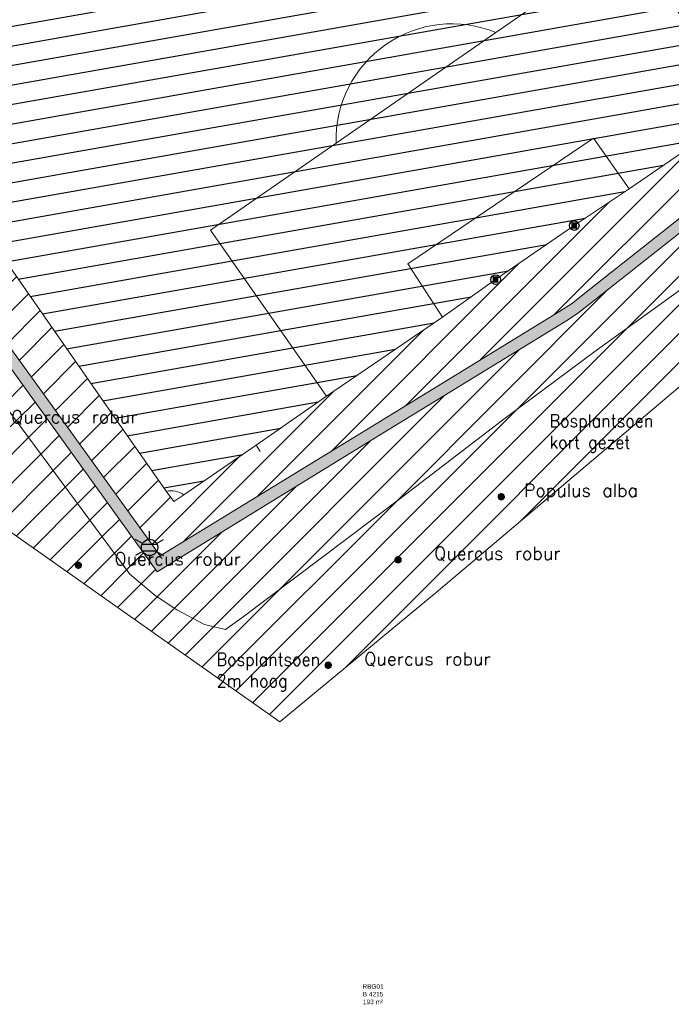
# Model space of a CAD drawing. Header units: metres. Extents: x 102852 to 107197, y 385458 to 392889.
# Tile 11 of 50: x 106728 to 106778, y 392458 to 392535. Entities that reach past the tile are written whole.
import ezdxf
from ezdxf.enums import TextEntityAlignment as Align

# ---------------------------------------------------------------- set-up
doc = ezdxf.new("R2010")
doc.units = ezdxf.units.M
for name, color, linetype, lineweight in [('0-BEPLANTING', 14, 'Continuous', 30), ('0-GRAS OM SPORTVELDEN', 2, 'Continuous', 30), ('0-GRAS SPORTVELDEN', 3, 'Continuous', 30), ('0-VERHARDING', 5, 'Continuous', 30), ('_alg-maatvoering', 7, 'Continuous', 0), ('B-WE-GR-STRUIK-G', 90, 'Continuous', 13), ('B-WE-IE-MEUBILAIR_WEGMEUBILAIR-S', 7, 'Continuous', 30), ('B-WE-IE-OV-LICHTMAST-S', 40, 'Continuous', 30), ('B-WE-KG-GRENS-T18', 10, 'Continuous', 13), ('B-WE-VH-KANTVERHARDING-G', 60, 'Continuous', 13), ('B-WE-VW-MARKERING_LANGS_STREEP_DOORGETROKKEN-G', 7, 'Continuous', 13), ('Bomen', 84, 'Continuous', 0), ('Boomsoort', 10, 'Continuous', 0), ('N-WE-IE-TERREINAFSCHEIDING_KUNSTMATIG_HEKWERK-G', 6, 'Continuous', 0), ('X-XX-AL-VERWIJZING-S', 7, 'Continuous', 30)]:
    doc.layers.add(name, color=color, linetype=linetype, lineweight=lineweight)
doc.styles.add('arial', font='arial.ttf')
doc.styles.add('NLCS-ISO', font='NLCS-ISO.ttf')
doc.styles.add('NLCS-ISO-T25', font='NLCS-ISO.ttf')
doc.styles.add('Style-txt', font='txt.shx')
pattern_1 = [(45, (0, 0), (-1.122532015, 1.122532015), [])]

# ---------------------------------------------------------------- blocks, each defined once
blk = doc.blocks.new('kadata_3')
at = {"layer": 'B-WE-KG-GRENS-T18', "insert": (106755.175, 392459.095), "char_height": 0.36, "attachment_point": 5, "style": 'NLCS-ISO-T25'}
blk.add_mtext('\\fArial|b0|i0|c00|p39;RBG01\\PB 4215\\P193 m²', dxfattribs=at)
blk = doc.blocks.new('SIE-WEG_PAAL_VAST_8')
blk.add_hatch(color=256).paths.add_polyline_path([(-0.37, -0.37), (-0.37, 0.37), (0.37, 0.37), (0.37, -0.37)])
blk.add_circle((0, 0), 0.75)
blk.add_3dface([(0.37, 0.37), (-0.37, 0.37), (-0.37, -0.37), (0.37, -0.37)])
at = {"style": 'NLCS-ISO'}
blk.add_attdef('TYPE', (0, 0), '', height=1.75, dxfattribs=at)
blk = doc.blocks.new('B-SIE-WEG_LICHTMAST-SO_8')
at = {"ltscale": 0.1}
for p, q in [((0, 1.27), (0, 2.53)), ((-1.1, 0.63), (-2.19, 1.27)), ((1.1, 0.63), (2.19, 1.27)), ((-1.1, -0.63), (-2.19, -1.27)), ((0, -1.27), (0, -2.53)), ((1.1, -0.63), (2.19, -1.27))]:
    blk.add_line(p, q, dxfattribs=at)
at = {"flags": 128}
for points in [[(-1.16, 0.5), (1.16, 0.5)], [(-1.16, -0.5), (1.16, -0.5)]]:
    blk.add_lwpolyline(points, dxfattribs=at)
at = {"ltscale": 0.1}
blk.add_circle((0, 0), 1.27, dxfattribs=at)
at = {"style": 'NLCS-ISO'}
blk.add_attdef('TYPE', text='', height=1.8, dxfattribs=at).set_placement((0, 2.53), align=Align.BOTTOM_CENTER)
blk = doc.blocks.new('MPOLYGON_115')
at = {"layer": 'Bomen', "flags": 128}
for points in [[(106751.449, 392484.836), (106751.435, 392484.789), (106751.925, 392484.789)], [(106751.472, 392484.879), (106751.449, 392484.836), (106751.911, 392484.836)], [(106751.449, 392484.836), (106751.911, 392484.836), (106751.925, 392484.789)], [(106751.503, 392484.917), (106751.472, 392484.879), (106751.888, 392484.879)], [(106751.472, 392484.879), (106751.888, 392484.879), (106751.911, 392484.836)], [(106751.541, 392484.948), (106751.503, 392484.917), (106751.857, 392484.917)], [(106751.503, 392484.917), (106751.857, 392484.917), (106751.888, 392484.879)], [(106751.584, 392484.971), (106751.541, 392484.948), (106751.819, 392484.948)], [(106751.541, 392484.948), (106751.819, 392484.948), (106751.857, 392484.917)], [(106751.631, 392484.985), (106751.584, 392484.971), (106751.776, 392484.971)], [(106751.584, 392484.971), (106751.776, 392484.971), (106751.819, 392484.948)], [(106751.68, 392484.99), (106751.631, 392484.985), (106751.729, 392484.985)], [(106751.631, 392484.985), (106751.729, 392484.985), (106751.776, 392484.971)], [(106751.435, 392484.789), (106751.43, 392484.74), (106751.93, 392484.74)], [(106751.43, 392484.74), (106751.435, 392484.691), (106751.925, 392484.691)], [(106751.43, 392484.74), (106751.93, 392484.74), (106751.925, 392484.691)], [(106751.435, 392484.789), (106751.925, 392484.789), (106751.93, 392484.74)], [(106751.435, 392484.691), (106751.449, 392484.644), (106751.911, 392484.644)], [(106751.435, 392484.691), (106751.925, 392484.691), (106751.911, 392484.644)], [(106751.449, 392484.644), (106751.472, 392484.601), (106751.888, 392484.601)], [(106751.449, 392484.644), (106751.911, 392484.644), (106751.888, 392484.601)], [(106751.472, 392484.601), (106751.503, 392484.563), (106751.857, 392484.563)], [(106751.472, 392484.601), (106751.888, 392484.601), (106751.857, 392484.563)], [(106751.503, 392484.563), (106751.541, 392484.532), (106751.819, 392484.532)], [(106751.503, 392484.563), (106751.857, 392484.563), (106751.819, 392484.532)], [(106751.541, 392484.532), (106751.584, 392484.509), (106751.776, 392484.509)], [(106751.541, 392484.532), (106751.819, 392484.532), (106751.776, 392484.509)], [(106751.584, 392484.509), (106751.631, 392484.495), (106751.729, 392484.495)], [(106751.584, 392484.509), (106751.776, 392484.509), (106751.729, 392484.495)], [(106751.631, 392484.495), (106751.729, 392484.495), (106751.68, 392484.49)]]:
    blk.add_lwpolyline(points, close=True, dxfattribs=at)
at = {"layer": 'Bomen', "color": 74, "true_color": 0x55aa00, "flags": 128}
for points in [[(106751.435, 392484.789), (106751.449, 392484.836)], [(106751.449, 392484.836), (106751.472, 392484.879)], [(106751.472, 392484.879), (106751.503, 392484.917)], [(106751.503, 392484.917), (106751.541, 392484.948)], [(106751.541, 392484.948), (106751.584, 392484.971)], [(106751.584, 392484.971), (106751.631, 392484.985)], [(106751.631, 392484.985), (106751.68, 392484.99)], [(106751.68, 392484.99), (106751.729, 392484.985)], [(106751.729, 392484.985), (106751.776, 392484.971)], [(106751.776, 392484.971), (106751.819, 392484.948)], [(106751.819, 392484.948), (106751.857, 392484.917)], [(106751.857, 392484.917), (106751.888, 392484.879)], [(106751.888, 392484.879), (106751.911, 392484.836)], [(106751.911, 392484.836), (106751.925, 392484.789)], [(106751.43, 392484.74), (106751.435, 392484.789)], [(106751.435, 392484.691), (106751.43, 392484.74)], [(106751.449, 392484.644), (106751.435, 392484.691)], [(106751.472, 392484.601), (106751.449, 392484.644)], [(106751.503, 392484.563), (106751.472, 392484.601)], [(106751.541, 392484.532), (106751.503, 392484.563)], [(106751.584, 392484.509), (106751.541, 392484.532)], [(106751.631, 392484.495), (106751.584, 392484.509)], [(106751.68, 392484.49), (106751.631, 392484.495)], [(106751.729, 392484.495), (106751.68, 392484.49)], [(106751.776, 392484.509), (106751.729, 392484.495)], [(106751.819, 392484.532), (106751.776, 392484.509)], [(106751.857, 392484.563), (106751.819, 392484.532)], [(106751.888, 392484.601), (106751.857, 392484.563)], [(106751.911, 392484.644), (106751.888, 392484.601)], [(106751.925, 392484.691), (106751.911, 392484.644)], [(106751.925, 392484.789), (106751.93, 392484.74)], [(106751.93, 392484.74), (106751.925, 392484.691)]]:
    blk.add_lwpolyline(points, dxfattribs=at)
at = {"layer": 'Bomen'}
for points in [[(106751.449, 392484.836), (106751.435, 392484.789), (106751.925, 392484.789)], [(106751.472, 392484.879), (106751.449, 392484.836), (106751.911, 392484.836)], [(106751.449, 392484.836), (106751.911, 392484.836), (106751.925, 392484.789)], [(106751.503, 392484.917), (106751.472, 392484.879), (106751.888, 392484.879)], [(106751.472, 392484.879), (106751.888, 392484.879), (106751.911, 392484.836)], [(106751.541, 392484.948), (106751.503, 392484.917), (106751.857, 392484.917)], [(106751.503, 392484.917), (106751.857, 392484.917), (106751.888, 392484.879)], [(106751.584, 392484.971), (106751.541, 392484.948), (106751.819, 392484.948)], [(106751.541, 392484.948), (106751.819, 392484.948), (106751.857, 392484.917)], [(106751.631, 392484.985), (106751.584, 392484.971), (106751.776, 392484.971)], [(106751.584, 392484.971), (106751.776, 392484.971), (106751.819, 392484.948)], [(106751.68, 392484.99), (106751.631, 392484.985), (106751.729, 392484.985)], [(106751.631, 392484.985), (106751.729, 392484.985), (106751.776, 392484.971)], [(106751.435, 392484.789), (106751.43, 392484.74), (106751.93, 392484.74)], [(106751.435, 392484.789), (106751.925, 392484.789), (106751.93, 392484.74)]]:
    blk.add_solid(points, dxfattribs=at)
at = {"layer": 'Bomen', "extrusion": (0, 0, -1)}
for points in [[(-106751.43, 392484.74), (-106751.435, 392484.691), (-106751.925, 392484.691)], [(-106751.43, 392484.74), (-106751.93, 392484.74), (-106751.925, 392484.691)], [(-106751.435, 392484.691), (-106751.449, 392484.644), (-106751.911, 392484.644)], [(-106751.435, 392484.691), (-106751.925, 392484.691), (-106751.911, 392484.644)], [(-106751.449, 392484.644), (-106751.472, 392484.601), (-106751.888, 392484.601)], [(-106751.449, 392484.644), (-106751.911, 392484.644), (-106751.888, 392484.601)], [(-106751.472, 392484.601), (-106751.503, 392484.563), (-106751.857, 392484.563)], [(-106751.472, 392484.601), (-106751.888, 392484.601), (-106751.857, 392484.563)], [(-106751.503, 392484.563), (-106751.541, 392484.532), (-106751.819, 392484.532)], [(-106751.503, 392484.563), (-106751.857, 392484.563), (-106751.819, 392484.532)], [(-106751.541, 392484.532), (-106751.584, 392484.509), (-106751.776, 392484.509)], [(-106751.541, 392484.532), (-106751.819, 392484.532), (-106751.776, 392484.509)], [(-106751.584, 392484.509), (-106751.631, 392484.495), (-106751.729, 392484.495)], [(-106751.584, 392484.509), (-106751.776, 392484.509), (-106751.729, 392484.495)], [(-106751.631, 392484.495), (-106751.729, 392484.495), (-106751.68, 392484.49)]]:
    blk.add_solid(points, dxfattribs=at)
blk = doc.blocks.new('MPOLYGON_125')
at = {"layer": 'Bomen', "flags": 128}
for points in [[(106731.941, 392492.586), (106731.936, 392492.537), (106732.436, 392492.537)], [(106731.936, 392492.537), (106731.941, 392492.488), (106732.431, 392492.488)], [(106731.936, 392492.537), (106732.436, 392492.537), (106732.431, 392492.488)], [(106731.955, 392492.632), (106731.941, 392492.586), (106732.431, 392492.586)], [(106731.941, 392492.586), (106732.431, 392492.586), (106732.436, 392492.537)], [(106731.978, 392492.676), (106731.955, 392492.632), (106732.417, 392492.632)], [(106731.955, 392492.632), (106732.417, 392492.632), (106732.431, 392492.586)], [(106732.009, 392492.714), (106731.978, 392492.676), (106732.394, 392492.676)], [(106731.978, 392492.676), (106732.394, 392492.676), (106732.417, 392492.632)], [(106732.047, 392492.745), (106732.009, 392492.714), (106732.363, 392492.714)], [(106732.009, 392492.714), (106732.363, 392492.714), (106732.394, 392492.676)], [(106732.09, 392492.768), (106732.047, 392492.745), (106732.325, 392492.745)], [(106732.047, 392492.745), (106732.325, 392492.745), (106732.363, 392492.714)], [(106732.137, 392492.782), (106732.09, 392492.768), (106732.282, 392492.768)], [(106732.09, 392492.768), (106732.282, 392492.768), (106732.325, 392492.745)], [(106732.186, 392492.787), (106732.137, 392492.782), (106732.235, 392492.782)], [(106732.137, 392492.782), (106732.235, 392492.782), (106732.282, 392492.768)], [(106731.941, 392492.488), (106731.955, 392492.441), (106732.417, 392492.441)], [(106731.941, 392492.488), (106732.431, 392492.488), (106732.417, 392492.441)], [(106731.955, 392492.441), (106731.978, 392492.398), (106732.394, 392492.398)], [(106731.955, 392492.441), (106732.417, 392492.441), (106732.394, 392492.398)], [(106731.978, 392492.398), (106732.009, 392492.36), (106732.363, 392492.36)], [(106731.978, 392492.398), (106732.394, 392492.398), (106732.363, 392492.36)], [(106732.009, 392492.36), (106732.047, 392492.329), (106732.325, 392492.329)], [(106732.009, 392492.36), (106732.363, 392492.36), (106732.325, 392492.329)], [(106732.047, 392492.329), (106732.09, 392492.306), (106732.282, 392492.306)], [(106732.047, 392492.329), (106732.325, 392492.329), (106732.282, 392492.306)], [(106732.09, 392492.306), (106732.137, 392492.292), (106732.235, 392492.292)], [(106732.09, 392492.306), (106732.282, 392492.306), (106732.235, 392492.292)], [(106732.137, 392492.292), (106732.235, 392492.292), (106732.186, 392492.287)]]:
    blk.add_lwpolyline(points, close=True, dxfattribs=at)
at = {"layer": 'Bomen', "color": 74, "true_color": 0x55aa00, "flags": 128}
for points in [[(106731.936, 392492.537), (106731.941, 392492.586)], [(106731.941, 392492.488), (106731.936, 392492.537)], [(106731.941, 392492.586), (106731.955, 392492.632)], [(106731.955, 392492.632), (106731.978, 392492.676)], [(106731.978, 392492.676), (106732.009, 392492.714)], [(106732.009, 392492.714), (106732.047, 392492.745)], [(106732.047, 392492.745), (106732.09, 392492.768)], [(106732.09, 392492.768), (106732.137, 392492.782)], [(106732.137, 392492.782), (106732.186, 392492.787)], [(106732.186, 392492.787), (106732.235, 392492.782)], [(106732.235, 392492.782), (106732.282, 392492.768)], [(106732.282, 392492.768), (106732.325, 392492.745)], [(106732.325, 392492.745), (106732.363, 392492.714)], [(106732.363, 392492.714), (106732.394, 392492.676)], [(106732.394, 392492.676), (106732.417, 392492.632)], [(106732.417, 392492.632), (106732.431, 392492.586)], [(106732.431, 392492.586), (106732.436, 392492.537)], [(106732.436, 392492.537), (106732.431, 392492.488)], [(106731.955, 392492.441), (106731.941, 392492.488)], [(106731.978, 392492.398), (106731.955, 392492.441)], [(106732.009, 392492.36), (106731.978, 392492.398)], [(106732.047, 392492.329), (106732.009, 392492.36)], [(106732.09, 392492.306), (106732.047, 392492.329)], [(106732.137, 392492.292), (106732.09, 392492.306)], [(106732.186, 392492.287), (106732.137, 392492.292)], [(106732.235, 392492.292), (106732.186, 392492.287)], [(106732.282, 392492.306), (106732.235, 392492.292)], [(106732.325, 392492.329), (106732.282, 392492.306)], [(106732.363, 392492.36), (106732.325, 392492.329)], [(106732.394, 392492.398), (106732.363, 392492.36)], [(106732.417, 392492.441), (106732.394, 392492.398)], [(106732.431, 392492.488), (106732.417, 392492.441)]]:
    blk.add_lwpolyline(points, dxfattribs=at)
at = {"layer": 'Bomen'}
for points in [[(106731.941, 392492.586), (106731.936, 392492.537), (106732.436, 392492.537)], [(106731.955, 392492.632), (106731.941, 392492.586), (106732.431, 392492.586)], [(106731.941, 392492.586), (106732.431, 392492.586), (106732.436, 392492.537)], [(106731.978, 392492.676), (106731.955, 392492.632), (106732.417, 392492.632)], [(106731.955, 392492.632), (106732.417, 392492.632), (106732.431, 392492.586)], [(106732.009, 392492.714), (106731.978, 392492.676), (106732.394, 392492.676)], [(106731.978, 392492.676), (106732.394, 392492.676), (106732.417, 392492.632)], [(106732.047, 392492.745), (106732.009, 392492.714), (106732.363, 392492.714)], [(106732.009, 392492.714), (106732.363, 392492.714), (106732.394, 392492.676)], [(106732.09, 392492.768), (106732.047, 392492.745), (106732.325, 392492.745)], [(106732.047, 392492.745), (106732.325, 392492.745), (106732.363, 392492.714)], [(106732.137, 392492.782), (106732.09, 392492.768), (106732.282, 392492.768)], [(106732.09, 392492.768), (106732.282, 392492.768), (106732.325, 392492.745)], [(106732.186, 392492.787), (106732.137, 392492.782), (106732.235, 392492.782)], [(106732.137, 392492.782), (106732.235, 392492.782), (106732.282, 392492.768)]]:
    blk.add_solid(points, dxfattribs=at)
at = {"layer": 'Bomen', "extrusion": (0, 0, -1)}
for points in [[(-106731.936, 392492.537), (-106731.941, 392492.488), (-106732.431, 392492.488)], [(-106731.936, 392492.537), (-106732.436, 392492.537), (-106732.431, 392492.488)], [(-106731.941, 392492.488), (-106731.955, 392492.441), (-106732.417, 392492.441)], [(-106731.941, 392492.488), (-106732.431, 392492.488), (-106732.417, 392492.441)], [(-106731.955, 392492.441), (-106731.978, 392492.398), (-106732.394, 392492.398)], [(-106731.955, 392492.441), (-106732.417, 392492.441), (-106732.394, 392492.398)], [(-106731.978, 392492.398), (-106732.009, 392492.36), (-106732.363, 392492.36)], [(-106731.978, 392492.398), (-106732.394, 392492.398), (-106732.363, 392492.36)], [(-106732.009, 392492.36), (-106732.047, 392492.329), (-106732.325, 392492.329)], [(-106732.009, 392492.36), (-106732.363, 392492.36), (-106732.325, 392492.329)], [(-106732.047, 392492.329), (-106732.09, 392492.306), (-106732.282, 392492.306)], [(-106732.047, 392492.329), (-106732.325, 392492.329), (-106732.282, 392492.306)], [(-106732.09, 392492.306), (-106732.137, 392492.292), (-106732.235, 392492.292)], [(-106732.09, 392492.306), (-106732.282, 392492.306), (-106732.235, 392492.292)], [(-106732.137, 392492.292), (-106732.235, 392492.292), (-106732.186, 392492.287)]]:
    blk.add_solid(points, dxfattribs=at)
blk = doc.blocks.new('MPOLYGON_128')
at = {"layer": 'Bomen', "flags": 128}
for points in [[(106756.885, 392493.013), (106756.881, 392492.964), (106757.381, 392492.964)], [(106756.881, 392492.964), (106756.885, 392492.915), (106757.376, 392492.915)], [(106756.881, 392492.964), (106757.381, 392492.964), (106757.376, 392492.915)], [(106756.9, 392493.06), (106756.885, 392493.013), (106757.376, 392493.013)], [(106756.885, 392493.013), (106757.376, 392493.013), (106757.381, 392492.964)], [(106756.885, 392492.915), (106756.9, 392492.868), (106757.361, 392492.868)], [(106756.885, 392492.915), (106757.376, 392492.915), (106757.361, 392492.868)], [(106756.923, 392493.103), (106756.9, 392493.06), (106757.361, 392493.06)], [(106756.9, 392493.06), (106757.361, 392493.06), (106757.376, 392493.013)], [(106756.9, 392492.868), (106756.923, 392492.825), (106757.338, 392492.825)], [(106756.9, 392492.868), (106757.361, 392492.868), (106757.338, 392492.825)], [(106756.954, 392493.141), (106756.923, 392493.103), (106757.338, 392493.103)], [(106756.923, 392493.103), (106757.338, 392493.103), (106757.361, 392493.06)], [(106756.923, 392492.825), (106756.954, 392492.787), (106757.307, 392492.787)], [(106756.923, 392492.825), (106757.338, 392492.825), (106757.307, 392492.787)], [(106756.992, 392493.172), (106756.954, 392493.141), (106757.307, 392493.141)], [(106756.954, 392493.141), (106757.307, 392493.141), (106757.338, 392493.103)], [(106756.954, 392492.787), (106756.992, 392492.756), (106757.269, 392492.756)], [(106756.954, 392492.787), (106757.307, 392492.787), (106757.269, 392492.756)], [(106757.035, 392493.195), (106756.992, 392493.172), (106757.269, 392493.172)], [(106756.992, 392493.172), (106757.269, 392493.172), (106757.307, 392493.141)], [(106756.992, 392492.756), (106757.035, 392492.733), (106757.226, 392492.733)], [(106756.992, 392492.756), (106757.269, 392492.756), (106757.226, 392492.733)], [(106757.082, 392493.209), (106757.035, 392493.195), (106757.226, 392493.195)], [(106757.035, 392493.195), (106757.226, 392493.195), (106757.269, 392493.172)], [(106757.035, 392492.733), (106757.082, 392492.719), (106757.179, 392492.719)], [(106757.035, 392492.733), (106757.226, 392492.733), (106757.179, 392492.719)], [(106757.131, 392493.214), (106757.082, 392493.209), (106757.179, 392493.209)], [(106757.082, 392493.209), (106757.179, 392493.209), (106757.226, 392493.195)], [(106757.082, 392492.719), (106757.179, 392492.719), (106757.131, 392492.714)]]:
    blk.add_lwpolyline(points, close=True, dxfattribs=at)
at = {"layer": 'Bomen', "color": 74, "true_color": 0x55aa00, "flags": 128}
for points in [[(106756.881, 392492.964), (106756.885, 392493.013)], [(106756.885, 392492.915), (106756.881, 392492.964)], [(106756.885, 392493.013), (106756.9, 392493.06)], [(106756.9, 392492.868), (106756.885, 392492.915)], [(106756.9, 392493.06), (106756.923, 392493.103)], [(106756.923, 392492.825), (106756.9, 392492.868)], [(106756.923, 392493.103), (106756.954, 392493.141)], [(106756.954, 392492.787), (106756.923, 392492.825)], [(106756.954, 392493.141), (106756.992, 392493.172)], [(106756.992, 392492.756), (106756.954, 392492.787)], [(106756.992, 392493.172), (106757.035, 392493.195)], [(106757.035, 392492.733), (106756.992, 392492.756)], [(106757.035, 392493.195), (106757.082, 392493.209)], [(106757.082, 392492.719), (106757.035, 392492.733)], [(106757.082, 392493.209), (106757.131, 392493.214)], [(106757.131, 392492.714), (106757.082, 392492.719)], [(106757.131, 392493.214), (106757.179, 392493.209)], [(106757.179, 392492.719), (106757.131, 392492.714)], [(106757.179, 392493.209), (106757.226, 392493.195)], [(106757.226, 392492.733), (106757.179, 392492.719)], [(106757.226, 392493.195), (106757.269, 392493.172)], [(106757.269, 392492.756), (106757.226, 392492.733)], [(106757.269, 392493.172), (106757.307, 392493.141)], [(106757.307, 392492.787), (106757.269, 392492.756)], [(106757.307, 392493.141), (106757.338, 392493.103)], [(106757.338, 392492.825), (106757.307, 392492.787)], [(106757.338, 392493.103), (106757.361, 392493.06)], [(106757.361, 392492.868), (106757.338, 392492.825)], [(106757.361, 392493.06), (106757.376, 392493.013)], [(106757.376, 392492.915), (106757.361, 392492.868)], [(106757.376, 392493.013), (106757.381, 392492.964)], [(106757.381, 392492.964), (106757.376, 392492.915)]]:
    blk.add_lwpolyline(points, dxfattribs=at)
at = {"layer": 'Bomen'}
for points in [[(106756.885, 392493.013), (106756.881, 392492.964), (106757.381, 392492.964)], [(106756.9, 392493.06), (106756.885, 392493.013), (106757.376, 392493.013)], [(106756.885, 392493.013), (106757.376, 392493.013), (106757.381, 392492.964)], [(106756.923, 392493.103), (106756.9, 392493.06), (106757.361, 392493.06)], [(106756.9, 392493.06), (106757.361, 392493.06), (106757.376, 392493.013)], [(106756.954, 392493.141), (106756.923, 392493.103), (106757.338, 392493.103)], [(106756.923, 392493.103), (106757.338, 392493.103), (106757.361, 392493.06)], [(106756.992, 392493.172), (106756.954, 392493.141), (106757.307, 392493.141)], [(106756.954, 392493.141), (106757.307, 392493.141), (106757.338, 392493.103)], [(106757.035, 392493.195), (106756.992, 392493.172), (106757.269, 392493.172)], [(106756.992, 392493.172), (106757.269, 392493.172), (106757.307, 392493.141)], [(106757.082, 392493.209), (106757.035, 392493.195), (106757.226, 392493.195)], [(106757.035, 392493.195), (106757.226, 392493.195), (106757.269, 392493.172)], [(106757.131, 392493.214), (106757.082, 392493.209), (106757.179, 392493.209)], [(106757.082, 392493.209), (106757.179, 392493.209), (106757.226, 392493.195)]]:
    blk.add_solid(points, dxfattribs=at)
at = {"layer": 'Bomen', "extrusion": (0, 0, -1)}
for points in [[(-106756.881, 392492.964), (-106756.885, 392492.915), (-106757.376, 392492.915)], [(-106756.881, 392492.964), (-106757.381, 392492.964), (-106757.376, 392492.915)], [(-106756.885, 392492.915), (-106756.9, 392492.868), (-106757.361, 392492.868)], [(-106756.885, 392492.915), (-106757.376, 392492.915), (-106757.361, 392492.868)], [(-106756.9, 392492.868), (-106756.923, 392492.825), (-106757.338, 392492.825)], [(-106756.9, 392492.868), (-106757.361, 392492.868), (-106757.338, 392492.825)], [(-106756.923, 392492.825), (-106756.954, 392492.787), (-106757.307, 392492.787)], [(-106756.923, 392492.825), (-106757.338, 392492.825), (-106757.307, 392492.787)], [(-106756.954, 392492.787), (-106756.992, 392492.756), (-106757.269, 392492.756)], [(-106756.954, 392492.787), (-106757.307, 392492.787), (-106757.269, 392492.756)], [(-106756.992, 392492.756), (-106757.035, 392492.733), (-106757.226, 392492.733)], [(-106756.992, 392492.756), (-106757.269, 392492.756), (-106757.226, 392492.733)], [(-106757.035, 392492.733), (-106757.082, 392492.719), (-106757.179, 392492.719)], [(-106757.035, 392492.733), (-106757.226, 392492.733), (-106757.179, 392492.719)], [(-106757.082, 392492.719), (-106757.179, 392492.719), (-106757.131, 392492.714)]]:
    blk.add_solid(points, dxfattribs=at)
blk = doc.blocks.new('MPOLYGON_129')
at = {"layer": 'Bomen', "flags": 128}
for points in [[(106764.938, 392497.931), (106764.933, 392497.882), (106765.433, 392497.882)], [(106764.933, 392497.882), (106764.938, 392497.834), (106765.428, 392497.834)], [(106764.933, 392497.882), (106765.433, 392497.882), (106765.428, 392497.834)], [(106764.952, 392497.978), (106764.938, 392497.931), (106765.428, 392497.931)], [(106764.938, 392497.931), (106765.428, 392497.931), (106765.433, 392497.882)], [(106764.975, 392498.021), (106764.952, 392497.978), (106765.414, 392497.978)], [(106764.952, 392497.978), (106765.414, 392497.978), (106765.428, 392497.931)], [(106765.006, 392498.059), (106764.975, 392498.021), (106765.391, 392498.021)], [(106764.975, 392498.021), (106765.391, 392498.021), (106765.414, 392497.978)], [(106765.044, 392498.09), (106765.006, 392498.059), (106765.36, 392498.059)], [(106765.006, 392498.059), (106765.36, 392498.059), (106765.391, 392498.021)], [(106765.087, 392498.113), (106765.044, 392498.09), (106765.322, 392498.09)], [(106765.044, 392498.09), (106765.322, 392498.09), (106765.36, 392498.059)], [(106765.134, 392498.128), (106765.087, 392498.113), (106765.279, 392498.113)], [(106765.087, 392498.113), (106765.279, 392498.113), (106765.322, 392498.09)], [(106765.183, 392498.132), (106765.134, 392498.128), (106765.232, 392498.128)], [(106765.134, 392498.128), (106765.232, 392498.128), (106765.279, 392498.113)], [(106764.938, 392497.834), (106764.952, 392497.787), (106765.414, 392497.787)], [(106764.938, 392497.834), (106765.428, 392497.834), (106765.414, 392497.787)], [(106764.952, 392497.787), (106764.975, 392497.744), (106765.391, 392497.744)], [(106764.952, 392497.787), (106765.414, 392497.787), (106765.391, 392497.744)], [(106764.975, 392497.744), (106765.006, 392497.706), (106765.36, 392497.706)], [(106764.975, 392497.744), (106765.391, 392497.744), (106765.36, 392497.706)], [(106765.006, 392497.706), (106765.044, 392497.675), (106765.322, 392497.675)], [(106765.006, 392497.706), (106765.36, 392497.706), (106765.322, 392497.675)], [(106765.044, 392497.675), (106765.087, 392497.652), (106765.279, 392497.652)], [(106765.044, 392497.675), (106765.322, 392497.675), (106765.279, 392497.652)], [(106765.087, 392497.652), (106765.134, 392497.637), (106765.232, 392497.637)], [(106765.087, 392497.652), (106765.279, 392497.652), (106765.232, 392497.637)], [(106765.134, 392497.637), (106765.232, 392497.637), (106765.183, 392497.632)]]:
    blk.add_lwpolyline(points, close=True, dxfattribs=at)
at = {"layer": 'Bomen', "color": 74, "true_color": 0x55aa00, "flags": 128}
for points in [[(106764.933, 392497.882), (106764.938, 392497.931)], [(106764.938, 392497.834), (106764.933, 392497.882)], [(106764.938, 392497.931), (106764.952, 392497.978)], [(106764.952, 392497.978), (106764.975, 392498.021)], [(106764.975, 392498.021), (106765.006, 392498.059)], [(106765.006, 392498.059), (106765.044, 392498.09)], [(106765.044, 392498.09), (106765.087, 392498.113)], [(106765.087, 392498.113), (106765.134, 392498.128)], [(106765.134, 392498.128), (106765.183, 392498.132)], [(106765.183, 392498.132), (106765.232, 392498.128)], [(106765.232, 392498.128), (106765.279, 392498.113)], [(106765.279, 392498.113), (106765.322, 392498.09)], [(106765.322, 392498.09), (106765.36, 392498.059)], [(106765.36, 392498.059), (106765.391, 392498.021)], [(106765.391, 392498.021), (106765.414, 392497.978)], [(106765.414, 392497.978), (106765.428, 392497.931)], [(106765.428, 392497.931), (106765.433, 392497.882)], [(106765.433, 392497.882), (106765.428, 392497.834)], [(106764.952, 392497.787), (106764.938, 392497.834)], [(106764.975, 392497.744), (106764.952, 392497.787)], [(106765.006, 392497.706), (106764.975, 392497.744)], [(106765.044, 392497.675), (106765.006, 392497.706)], [(106765.087, 392497.652), (106765.044, 392497.675)], [(106765.134, 392497.637), (106765.087, 392497.652)], [(106765.183, 392497.632), (106765.134, 392497.637)], [(106765.232, 392497.637), (106765.183, 392497.632)], [(106765.279, 392497.652), (106765.232, 392497.637)], [(106765.322, 392497.675), (106765.279, 392497.652)], [(106765.36, 392497.706), (106765.322, 392497.675)], [(106765.391, 392497.744), (106765.36, 392497.706)], [(106765.414, 392497.787), (106765.391, 392497.744)], [(106765.428, 392497.834), (106765.414, 392497.787)]]:
    blk.add_lwpolyline(points, dxfattribs=at)
at = {"layer": 'Bomen'}
for points in [[(106764.938, 392497.931), (106764.933, 392497.882), (106765.433, 392497.882)], [(106764.952, 392497.978), (106764.938, 392497.931), (106765.428, 392497.931)], [(106764.938, 392497.931), (106765.428, 392497.931), (106765.433, 392497.882)], [(106764.975, 392498.021), (106764.952, 392497.978), (106765.414, 392497.978)], [(106764.952, 392497.978), (106765.414, 392497.978), (106765.428, 392497.931)], [(106765.006, 392498.059), (106764.975, 392498.021), (106765.391, 392498.021)], [(106764.975, 392498.021), (106765.391, 392498.021), (106765.414, 392497.978)], [(106765.044, 392498.09), (106765.006, 392498.059), (106765.36, 392498.059)], [(106765.006, 392498.059), (106765.36, 392498.059), (106765.391, 392498.021)], [(106765.087, 392498.113), (106765.044, 392498.09), (106765.322, 392498.09)], [(106765.044, 392498.09), (106765.322, 392498.09), (106765.36, 392498.059)], [(106765.134, 392498.128), (106765.087, 392498.113), (106765.279, 392498.113)], [(106765.087, 392498.113), (106765.279, 392498.113), (106765.322, 392498.09)], [(106765.183, 392498.132), (106765.134, 392498.128), (106765.232, 392498.128)], [(106765.134, 392498.128), (106765.232, 392498.128), (106765.279, 392498.113)]]:
    blk.add_solid(points, dxfattribs=at)
at = {"layer": 'Bomen', "extrusion": (0, 0, -1)}
for points in [[(-106764.933, 392497.882), (-106764.938, 392497.834), (-106765.428, 392497.834)], [(-106764.933, 392497.882), (-106765.433, 392497.882), (-106765.428, 392497.834)], [(-106764.938, 392497.834), (-106764.952, 392497.787), (-106765.414, 392497.787)], [(-106764.938, 392497.834), (-106765.428, 392497.834), (-106765.414, 392497.787)], [(-106764.952, 392497.787), (-106764.975, 392497.744), (-106765.391, 392497.744)], [(-106764.952, 392497.787), (-106765.414, 392497.787), (-106765.391, 392497.744)], [(-106764.975, 392497.744), (-106765.006, 392497.706), (-106765.36, 392497.706)], [(-106764.975, 392497.744), (-106765.391, 392497.744), (-106765.36, 392497.706)], [(-106765.006, 392497.706), (-106765.044, 392497.675), (-106765.322, 392497.675)], [(-106765.006, 392497.706), (-106765.36, 392497.706), (-106765.322, 392497.675)], [(-106765.044, 392497.675), (-106765.087, 392497.652), (-106765.279, 392497.652)], [(-106765.044, 392497.675), (-106765.322, 392497.675), (-106765.279, 392497.652)], [(-106765.087, 392497.652), (-106765.134, 392497.637), (-106765.232, 392497.637)], [(-106765.087, 392497.652), (-106765.279, 392497.652), (-106765.232, 392497.637)], [(-106765.134, 392497.637), (-106765.232, 392497.637), (-106765.183, 392497.632)]]:
    blk.add_solid(points, dxfattribs=at)

msp = doc.modelspace()

# ---------------------------------------------------------------- hatches: boundary and pattern name
at = {"layer": '0-BEPLANTING'}
h = msp.add_hatch(dxfattribs=at)
h.set_pattern_fill('ANSI31', color=256, scale=0.1, pattern_type=2)
h.set_pattern_definition(pattern_1)
h.paths.add_polyline_path([(106719.632, 392514.245), (106718.938, 392514.99), (106718.18, 392514.849), (106716.754, 392513.849), (106712.076, 392510.359), (106711.573, 392510.138), (106701.692, 392517.539), (106697.188, 392521.135), (106696.202, 392522.772), (106696.322, 392524.316), (106699.222, 392528.246), (106697.274, 392530.659), (106688.818, 392535.824), (106687.392, 392536.807), (106686.619, 392536.643), (106682.769, 392533.036), (106682.004, 392532.194), (106672.084, 392538.844), (106661.415, 392546.593), (106655.274, 392551.965), (106652.074, 392554.824), (106647.013, 392550.413), (106685.562, 392524.056), (106688.159, 392527.504), (106683.357, 392530.682), (106687.022, 392535.963), (106697.701, 392528.149), (106694.207, 392522.955), (106689.049, 392526.841), (106686.473, 392523.428), (106700.229, 392513.897), (106747.898, 392480.331), (106760.114, 392490.415), (106786.714, 392512.905), (106804.416, 392527.816), (106813.241, 392535.316), (106825.592, 392546.351), (106830.494, 392550.058), (106835.258, 392553.282), (106839.787, 392548.316), (106848.675, 392538.78), (106895.742, 392580.054), (106885.181, 392593.181), (106903.743, 392606.249), (106901.657, 392607.873), (106900.484, 392607.118), (106898.98, 392605.866), (106894.83, 392602.682), (106888.788, 392598.009), (106881.265, 392592.439), (106880.486, 392591.728), (106880.712, 392590.881), (106881.691, 392589.56), (106885.403, 392585.411), (106887.554, 392583.279), (106888.784, 392581.191), (106889.052, 392579.769), (106888.227, 392578.981), (106881.301, 392573.86), (106875.765, 392568.788), (106869.627, 392563.132), (106865.958, 392560.052), (106860.44, 392555.101), (106850.554, 392546.099), (106848.767, 392545.241), (106847.521, 392545.737), (106843.495, 392551.702), (106839.644, 392556.665), (106837.241, 392559.165), (106836.321, 392558.62), (106834.933, 392557.55), (106829.126, 392553.423), (106819.728, 392546.555), (106810.591, 392540.216), (106809.411, 392539.399), (106807.28, 392537.802), (106805.589, 392535.946), (106803.836, 392533.195), (106797.846, 392528.632), (106788.908, 392521.609), (106779.307, 392514.119), (106772.597, 392509.291), (106765.29, 392503.863), (106757.373, 392497.804), (106744.929, 392488.447), (106743.664, 392487.535), (106742.024, 392487.917), (106739.864, 392489.057), (106738.175, 392490.178), (106736.203, 392491.857), (106726.157, 392505.387)])
h.paths.add_polyline_path([(106699.614, 392543.22), (106698.705, 392541.649), (106697.647, 392537.64), (106698.702, 392535.525), (106704.303, 392527.935), (106712.882, 392516.441), (106713.785, 392515.756), (106715.067, 392516.126), (106716.858, 392517.388), (106717.101, 392517.731), (106716.948, 392518.396), (106712.316, 392525.322), (106709.402, 392530.571), (106708.791, 392530.144)])
at = {"layer": '0-GRAS OM SPORTVELDEN', "ltscale": 0.2}
h = msp.add_hatch(dxfattribs=at)
h.set_pattern_fill('ANSI31', color=256, scale=0.1, pattern_type=2)
h.set_pattern_definition(pattern_1)
h.paths.add_polyline_path([(106770.227, 392580.723), (106769.242, 392582.106), (106765.933, 392579.748), (106795.809, 392537.129), (106796.295, 392536.409), (106795.491, 392535.817), (106790.016, 392532.052), (106784.338, 392528.171), (106775.167, 392521.898), (106770.873, 392519.025), (106764.739, 392514.812), (106760.597, 392511.874), (106751.544, 392505.717), (106746.05, 392501.891), (106740.408, 392498.041), (106739.628, 392497.518), (106739.04, 392498.305), (106734.968, 392504.108), (106709.756, 392540.35), (106709.241, 392541.086), (106706.774, 392539.359), (106711.664, 392532.313), (106711.334, 392532.089), (106713, 392529.11), (106713.905, 392527.476), (106714.948, 392528.128), (106715.045, 392528.034), (106715.291, 392528.22), (106716.863, 392526.016), (106716.614, 392525.836), (106716.691, 392525.728), (106715.678, 392525.011), (106716.785, 392523.469), (106738.56, 392493.274), (106770.749, 392512.973), (106771.581, 392513.653), (106799.929, 392536.03)])
h = msp.add_hatch(dxfattribs=at)
h.set_pattern_fill('ANSI31', color=256, scale=0.1, pattern_type=2)
h.set_pattern_definition(pattern_1)
h.paths.add_polyline_path([(106704.303, 392527.935), (106698.702, 392535.525), (106697.647, 392537.64), (106697.274, 392530.659), (106699.222, 392528.246), (106696.322, 392524.316), (106696.202, 392522.772), (106697.188, 392521.135), (106701.692, 392517.539), (106711.573, 392510.138), (106712.076, 392510.359), (106716.754, 392513.849), (106718.18, 392514.849), (106718.938, 392514.99), (106719.632, 392514.245), (106726.157, 392505.387), (106736.203, 392491.857), (106738.175, 392490.178), (106739.864, 392489.057), (106742.024, 392487.917), (106743.664, 392487.535), (106744.929, 392488.447), (106757.373, 392497.804), (106765.29, 392503.863), (106772.597, 392509.291), (106779.307, 392514.119), (106788.908, 392521.609), (106797.846, 392528.632), (106803.836, 392533.195), (106805.589, 392535.946), (106803.549, 392537.653), (106801.204, 392535.881), (106771.966, 392512.815), (106771.119, 392512.157), (106770.229, 392511.573), (106738.337, 392492.028), (106716.303, 392522.605), (106713.235, 392526.897), (106712.031, 392528.961), (106710.653, 392531.444), (106709.402, 392530.571), (106712.316, 392525.322), (106716.948, 392518.396), (106717.101, 392517.731), (106716.858, 392517.388), (106715.067, 392516.126), (106713.785, 392515.756), (106712.882, 392516.441)])
at = {"layer": '0-GRAS SPORTVELDEN'}
h = msp.add_hatch(dxfattribs=at)
h.set_pattern_fill('HATCH', color=256, scale=0.1, style=0, pattern_type=2)
h.set_pattern_definition([(10, (106743.9485, 392580.1995), (-0.260472, 1.477212), [])])
h.paths.add_polyline_path([(106740.804, 392615.899), (106736.39, 392622.146), (106735.15, 392622.374), (106729.293, 392618.351), (106724.019, 392614.629), (106714.917, 392608.287), (106710.812, 392605.443), (106704.717, 392601.148), (106700.501, 392598.236), (106691.367, 392591.92), (106686.112, 392588.301), (106680.277, 392584.246), (106679.966, 392582.915), (106684.127, 392576.951), (106709.756, 392540.35), (106734.968, 392504.108), (106739.04, 392498.305), (106740.408, 392498.041), (106746.05, 392501.891), (106751.544, 392505.717), (106760.597, 392511.874), (106764.739, 392514.812), (106770.873, 392519.025), (106775.167, 392521.898), (106784.338, 392528.171), (106790.016, 392532.052), (106795.491, 392535.817), (106795.809, 392537.129), (106765.933, 392579.748)])
at = {"layer": '0-VERHARDING', "true_color": 0x939598, "extrusion": (0, 0, -1)}
for points in [[(-106738.337, 392492.028), (-106770.229, 392511.573), (-106771.119, 392512.157), (-106771.966, 392512.815), (-106801.204, 392535.881), (-106770.805, 392581.417), (-106768.708, 392584.401), (-106756.606, 392601.068), (-106755.851, 392600.517), (-106767.743, 392584.207), (-106769.173, 392582.202), (-106770.227, 392580.723), (-106799.929, 392536.03), (-106770.749, 392512.973), (-106738.56, 392493.274)], [(-106738.337, 392492.028), (-106738.56, 392493.274), (-106716.785, 392523.469), (-106715.678, 392525.011), (-106715.652, 392525.119), (-106714.068, 392527.354), (-106713.905, 392527.476), (-106711.334, 392532.089), (-106711.147, 392531.789), (-106710.653, 392531.444), (-106712.031, 392528.961), (-106713.235, 392526.897), (-106716.303, 392522.605)]]:
    msp.add_hatch(color=252, dxfattribs=at).paths.add_polyline_path(points)

# ---------------------------------------------------------------- linework, layer by layer
at = {"layer": 'B-WE-GR-STRUIK-G', "flags": 128}
msp.add_lwpolyline([(106726.157, 392505.387), (106736.203, 392491.857), (106738.175, 392490.178), (106739.864, 392489.057), (106742.024, 392487.917), (106743.664, 392487.535), (106744.929, 392488.447), (106757.373, 392497.804), (106765.29, 392503.863), (106772.597, 392509.291), (106779.307, 392514.119), (106788.908, 392521.609), (106797.846, 392528.632), (106803.836, 392533.195), (106805.589, 392535.946), (106807.28, 392537.802), (106809.411, 392539.399)], dxfattribs=at)
at = {"layer": 'B-WE-VH-KANTVERHARDING-G', "flags": 128}
for points in [[(106716.785, 392523.469), (106738.56, 392493.274), (106755.427, 392503.565), (106769.67, 392512.307), (106770.749, 392512.973), (106771.581, 392513.653), (106799.929, 392536.03), (106770.227, 392580.723), (106769.173, 392582.202), (106767.743, 392584.207), (106748.55, 392610.53), (106736.7, 392626.765), (106705.88, 392607.828)], [(106710.653, 392531.444), (106710.653, 392531.444), (106712.031, 392528.961), (106713.235, 392526.897), (106716.303, 392522.605), (106738.337, 392492.028), (106755.944, 392502.841), (106770.229, 392511.573), (106771.119, 392512.157), (106771.966, 392512.815), (106801.204, 392535.881), (106770.805, 392581.417), (106769.835, 392582.844), (106768.708, 392584.401), (106756.606, 392601.068), (106758.153, 392602.213), (106761.655, 392597.512), (106766.068, 392600.736), (106767.715, 392598.417), (106768.951, 392599.204)]]:
    msp.add_lwpolyline(points, dxfattribs=at)
at = {"layer": 'B-WE-VW-MARKERING_LANGS_STREEP_DOORGETROKKEN-G', "flags": 128}
for points in [[(106724.019, 392614.629), (106729.293, 392618.351), (106735.15, 392622.374), (106735.893, 392622.864), (106736.39, 392622.146), (106740.804, 392615.899), (106765.933, 392579.748), (106795.809, 392537.129), (106796.295, 392536.409), (106795.491, 392535.817), (106790.016, 392532.052), (106784.338, 392528.171), (106775.167, 392521.898), (106770.873, 392519.025), (106764.739, 392514.812), (106760.597, 392511.874), (106751.544, 392505.717), (106746.05, 392501.891), (106740.408, 392498.041), (106739.628, 392497.518), (106739.04, 392498.305), (106734.968, 392504.108), (106709.756, 392540.35)], [(106784.338, 392528.171), (106775.048, 392541.204), (106764.751, 392534.082), (106752.297, 392525.451), (106742.492, 392518.676), (106751.544, 392505.717)], [(106775.167, 392521.898), (106772.391, 392525.836), (106757.902, 392516.045), (106760.597, 392511.874)], [(106746.05, 392501.891), (106746.362, 392501.416)]]:
    msp.add_lwpolyline(points, dxfattribs=at)
at = {"layer": 'B-WE-VW-MARKERING_LANGS_STREEP_DOORGETROKKEN-G'}
for centre, radius, start, end in [((106761.331, 392525.717), 9.038, 67.76234, 181.68393), ((106739.412, 392496.6), 1.751, 55.35833, 101.87483)]:
    msp.add_arc(centre, radius, start, end, dxfattribs=at)
at = {"layer": 'N-WE-IE-TERREINAFSCHEIDING_KUNSTMATIG_HEKWERK-G', "flags": 128}
msp.add_lwpolyline([(106686.473, 392523.428), (106700.229, 392513.897), (106747.898, 392480.331), (106760.114, 392490.415), (106786.714, 392512.905), (106804.416, 392527.816), (106813.241, 392535.316), (106825.592, 392546.351), (106830.494, 392550.058), (106835.258, 392553.282), (106839.787, 392548.316), (106848.675, 392538.78), (106895.742, 392580.054), (106885.181, 392593.181), (106903.743, 392606.249)], dxfattribs=at)

# ---------------------------------------------------------------- block references
at = {"layer": 'B-WE-IE-MEUBILAIR_WEGMEUBILAIR-S', "xscale": 0.5, "yscale": 0.5, "zscale": 0.5, "rotation": 360}
for p in [(106770.873, 392519.025), (106764.739, 392514.812)]:
    msp.add_blockref('SIE-WEG_PAAL_VAST_8', p, dxfattribs=at)
at = {"layer": 'B-WE-IE-OV-LICHTMAST-S', "xscale": 0.5, "yscale": 0.5, "zscale": 0.5, "rotation": 360}
msp.add_blockref('B-SIE-WEG_LICHTMAST-SO_8', (106737.742, 392493.925), dxfattribs=at)
at = {"layer": 'Bomen', "rotation": 360}
for name in ['MPOLYGON_129', 'MPOLYGON_125', 'MPOLYGON_128', 'MPOLYGON_115']:
    msp.add_blockref(name, (0, 0, 0.134), dxfattribs=at)
at = {"layer": 'X-XX-AL-VERWIJZING-S', "rotation": 360}
msp.add_blockref('kadata_3', (0, 0), dxfattribs=at)

# ---------------------------------------------------------------- texts
at = {"layer": '_alg-maatvoering', "char_height": 1, "attachment_point": 1, "style": 'arial'}
for s, insert in [('\\FSTANDARD;Bosplantsoen\\Pkort gezet', (106768.955, 392504.303)), ('\\FSTANDARD;Bosplantsoen\\P2m hoog', (106742.966, 392485.699))]:
    msp.add_mtext(s, dxfattribs=dict(at, insert=insert))
at = {"layer": 'Boomsoort', "color": 7, "style": 'Style-txt'}
for s, p in [('Quercus robur', (106736.786, 392503.613, 0.134)), ('Populus alba', (106775.849, 392497.882, 0.134)), ('Quercus robur', (106769.797, 392492.964, 0.134)), ('Quercus robur', (106744.853, 392492.537, 0.134)), ('Quercus robur', (106764.347, 392484.74, 0.134))]:
    msp.add_text(s, height=1, dxfattribs=at).set_placement(p, align=Align.RIGHT)

doc.saveas('drawing.dxf')
